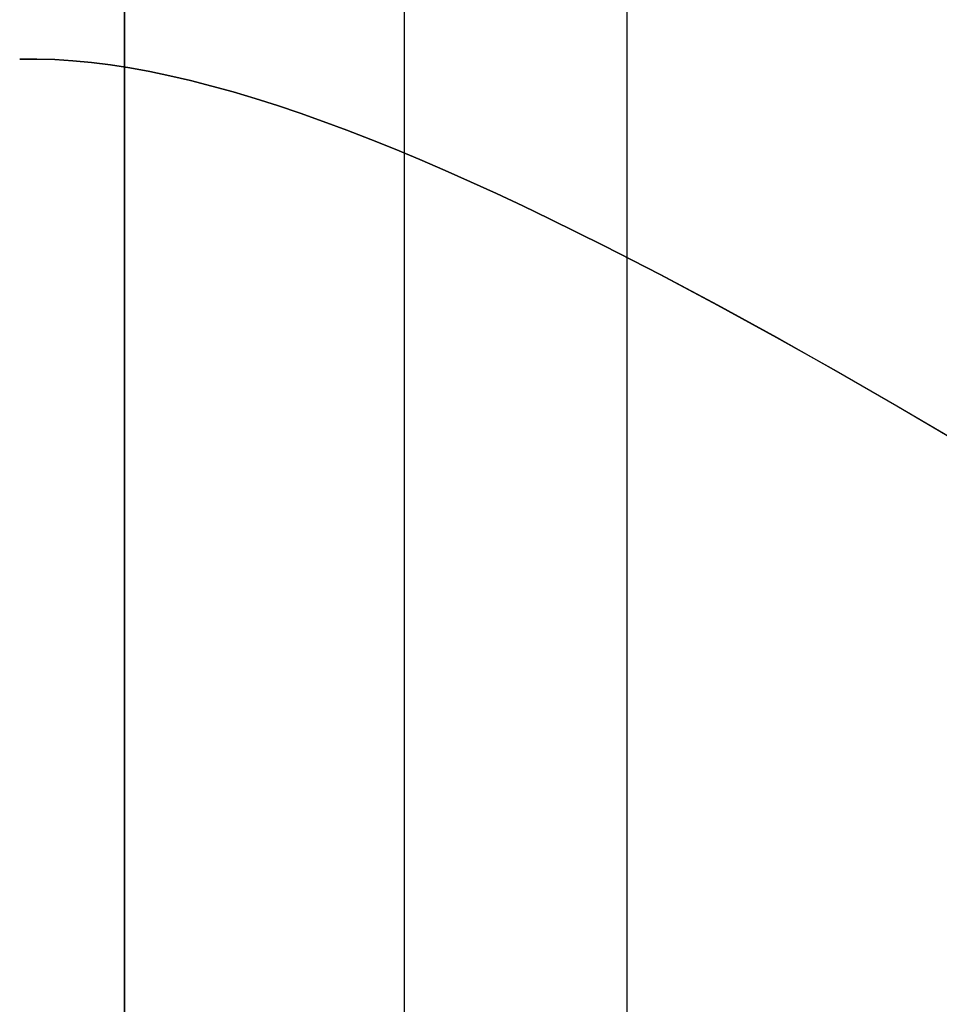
# Model space of a CAD drawing. Header units: millimetres. Extents: x -15 to 7, y 1 to 148.
# Tile 42 of 256: x -5.191 to -4.83, y 12.327 to 12.714. Entities that reach past the tile are written whole.
import ezdxf

# ---------------------------------------------------------------- set-up
doc = ezdxf.new("R2010")
doc.units = ezdxf.units.MM
doc.header["$MEASUREMENT"] = 0
doc.layers.add('Default', color=7, linetype='Continuous', true_color=0x000000)

msp = doc.modelspace()

# ---------------------------------------------------------------- linework, layer by layer
at = {"layer": 'Default', "color": 254, "true_color": 0xcad1ee}
for points in [[(-5.14966, 6.69177), (-5.14966, 71.21555)], [(-5.14966, 69.6998), (-5.14966, 6.97336)], [(-5.14966, 9.19263), (-5.14966, 68.04031)]]:
    msp.add_lwpolyline(points, dxfattribs=at)
at = {"layer": 'Default', "color": 171, "true_color": 0x8080ff}
for points in [[(-4.95236, 70.45734), (-4.95236, 1.06205)], [(-5.03966, 3.36998), (-5.03966, 27.51875)]]:
    msp.add_lwpolyline(points, dxfattribs=at)
at = {"layer": 'Default', "color": 254, "true_color": 0xcad1ee, "extrusion": (1, 1.15695e-16, 1.18292e-16)}
msp.add_lwpolyline([(13.11091, -103.66038), (13.02666, -103.65944), (12.9417, -103.6566), (12.85607, -103.65181), (12.76984, -103.64502), (12.68308, -103.63619), (12.59584, -103.62527), (12.50819, -103.61222), (12.42021, -103.59701), (12.33197, -103.57959), (12.24355, -103.55995), (12.15502, -103.53804), (12.06646, -103.51385), (11.97796, -103.48735), (11.88961, -103.45853), (11.80149, -103.42737), (11.71369, -103.39386), (11.6263, -103.358), (11.53941, -103.31979), (11.45312, -103.27922), (11.36751, -103.23632), (11.28268, -103.19109), (11.19872, -103.14355), (11.11573, -103.09372), (11.0338, -103.04164), (10.95301, -102.98733), (10.87346, -102.93083), (10.79523, -102.87219), (10.71841, -102.81145), (10.64308, -102.74866), (10.56933, -102.68389), (10.49723, -102.61718), (10.42686, -102.5486), (10.35828, -102.47823), (10.29157, -102.40613), (10.22679, -102.33238), (10.16401, -102.25705), (10.10327, -102.18023), (10.04463, -102.102), (9.98813, -102.02245), (9.93382, -101.94166), (9.88174, -101.85972), (9.83191, -101.77673), (9.78437, -101.69278), (9.73914, -101.60795), (9.69623, -101.52234), (9.65567, -101.43605), (9.61745, -101.34916), (9.58159, -101.26177), (9.54809, -101.17397), (9.51693, -101.08585), (9.4881, -100.99749), (9.46161, -100.909), (9.43741, -100.82044), (9.41551, -100.73191), (9.39586, -100.64349), (9.37845, -100.55524), (9.36324, -100.46727), (9.35019, -100.37962), (9.33927, -100.29238), (9.33044, -100.20562), (9.32365, -100.11939), (9.31886, -100.03376), (9.31602, -99.9488), (9.31508, -99.86454), (9.31602, -99.78029), (9.31886, -99.69532), (9.32365, -99.6097), (9.33044, -99.52347), (9.33927, -99.43671), (9.35019, -99.34947), (9.36324, -99.26182), (9.37845, -99.17384), (9.39586, -99.0856), (9.41551, -98.99718), (9.43741, -98.90864), (9.46161, -98.82009), (9.4881, -98.73159), (9.51693, -98.64324), (9.54809, -98.55512), (9.58159, -98.46732), (9.61745, -98.37993), (9.65567, -98.29304), (9.69623, -98.20675), (9.73914, -98.12114), (9.78437, -98.03631), (9.83191, -97.95235), (9.88174, -97.86936), (9.93382, -97.78743), (9.98813, -97.70664), (10.04463, -97.62709), (10.10327, -97.54886), (10.16401, -97.47204), (10.22679, -97.39671), (10.29157, -97.32296), (10.35828, -97.25086), (10.42686, -97.18048), (10.49723, -97.11191), (10.56933, -97.0452), (10.64308, -96.98042), (10.71841, -96.91764), (10.79523, -96.8569), (10.87346, -96.79825), (10.95301, -96.74176), (11.0338, -96.68745), (11.11573, -96.63536), (11.19872, -96.58554), (11.28268, -96.538), (11.36751, -96.49277), (11.45312, -96.44986), (11.53941, -96.4093), (11.6263, -96.37108), (11.71369, -96.33522), (11.80149, -96.30171), (11.88961, -96.27055), (11.97796, -96.24173), (12.06646, -96.21523), (12.15502, -96.19104), (12.24355, -96.16914), (12.33197, -96.14949), (12.42021, -96.13208), (12.50819, -96.11687), (12.59584, -96.10382), (12.68308, -96.0929), (12.76984, -96.08407), (12.85607, -96.07728), (12.9417, -96.07249), (13.02666, -96.06965), (13.11091, -96.06871)], dxfattribs=at)
at = {"layer": 'Default', "color": 254, "true_color": 0xcad1ee, "extrusion": (1, 1.21052e-16, 1.15793e-16)}
msp.add_lwpolyline([(13.11091, -96.07288), (13.02675, -96.07381), (12.94188, -96.07665), (12.85635, -96.08143), (12.77022, -96.08822), (12.68355, -96.09704), (12.5964, -96.10795), (12.50885, -96.12098), (12.42097, -96.13618), (12.33283, -96.15357), (12.2445, -96.1732), (12.15607, -96.19508), (12.06761, -96.21924), (11.97921, -96.24571), (11.89095, -96.2745), (11.80293, -96.30563), (11.71522, -96.3391), (11.62793, -96.37492), (11.54114, -96.41309), (11.45494, -96.45361), (11.36942, -96.49647), (11.28469, -96.54165), (11.20082, -96.58914), (11.11792, -96.63891), (11.03608, -96.69094), (10.95538, -96.74519), (10.87591, -96.80162), (10.79777, -96.8602), (10.72104, -96.92087), (10.64579, -96.98359), (10.57212, -97.0483), (10.5001, -97.11493), (10.4298, -97.18343), (10.3613, -97.25373), (10.29467, -97.32575), (10.22996, -97.39942), (10.16724, -97.47466), (10.10657, -97.5514), (10.04799, -97.62954), (9.99156, -97.70901), (9.93731, -97.78971), (9.88528, -97.87155), (9.83551, -97.95445), (9.78802, -98.03832), (9.74284, -98.12305), (9.69998, -98.20857), (9.65946, -98.29477), (9.62129, -98.38156), (9.58547, -98.46885), (9.552, -98.55656), (9.52087, -98.64458), (9.49208, -98.73284), (9.46561, -98.82124), (9.44145, -98.90969), (9.41957, -98.99813), (9.39994, -99.08646), (9.38255, -99.1746), (9.36735, -99.26248), (9.35432, -99.35003), (9.34341, -99.43718), (9.33459, -99.52385), (9.32781, -99.60998), (9.32302, -99.69551), (9.32018, -99.78038), (9.31925, -99.86454), (9.32018, -99.9487), (9.32302, -100.03358), (9.32781, -100.11911), (9.33459, -100.20524), (9.34341, -100.29191), (9.35432, -100.37905), (9.36735, -100.4666), (9.38255, -100.55449), (9.39994, -100.64263), (9.41957, -100.73096), (9.44145, -100.81939), (9.46561, -100.90785), (9.49208, -100.99625), (9.52087, -101.08451), (9.552, -101.17253), (9.58547, -101.26024), (9.62129, -101.34753), (9.65946, -101.43432), (9.69998, -101.52052), (9.74284, -101.60603), (9.78802, -101.69077), (9.83551, -101.77463), (9.88528, -101.85753), (9.93731, -101.93938), (9.99156, -102.02008), (10.04799, -102.09954), (10.10657, -102.17769), (10.16724, -102.25442), (10.22996, -102.32967), (10.29467, -102.40334), (10.3613, -102.47536), (10.4298, -102.54566), (10.5001, -102.61415), (10.57212, -102.68079), (10.64579, -102.7455), (10.72104, -102.80821), (10.79777, -102.86889), (10.87591, -102.92747), (10.95538, -102.9839), (11.03608, -103.03815), (11.11792, -103.09018), (11.20082, -103.13995), (11.28469, -103.18744), (11.36942, -103.23262), (11.45494, -103.27548), (11.54114, -103.31599), (11.62793, -103.35417), (11.71522, -103.38999), (11.80293, -103.42346), (11.89095, -103.45459), (11.97921, -103.48338), (12.06761, -103.50985), (12.15607, -103.53401), (12.2445, -103.55589), (12.33283, -103.57551), (12.42097, -103.59291), (12.50885, -103.6081), (12.5964, -103.62114), (12.68355, -103.63205), (12.77022, -103.64087), (12.85635, -103.64765), (12.94188, -103.65244), (13.02675, -103.65527), (13.11091, -103.65621)], dxfattribs=at)
at = {"layer": 'Default', "color": 254, "true_color": 0xcad1ee}
for points in [[(-4.82204, 12.54792, -60.32016), (-4.84633, 12.56219, -60.30851), (-4.87017, 12.57593, -60.2962), (-4.89352, 12.58907, -60.28323), (-4.91668, 12.60177, -60.26945), (-4.93927, 12.61379, -60.25508), (-4.96128, 12.62512, -60.24014), (-4.9827, 12.63572, -60.22465), (-4.99319, 12.64075, -60.21671), (-5.00353, 12.64559, -60.20865), (-5.01372, 12.65023, -60.20046), (-5.02376, 12.65468, -60.19215), (-5.03364, 12.65894, -60.18372), (-5.04338, 12.66299, -60.17518), (-5.05296, 12.66685, -60.16653), (-5.06238, 12.67049, -60.15777), (-5.07161, 12.67392, -60.14895), (-5.08068, 12.67713, -60.14002), (-5.0896, 12.68013, -60.13099), (-5.09836, 12.68292, -60.12187), (-5.10696, 12.68549, -60.11267), (-5.11539, 12.68783, -60.10338), (-5.12367, 12.68995, -60.094), (-5.13179, 12.69184, -60.08456), (-5.13974, 12.6935, -60.07504), (-5.14753, 12.69493, -60.06545), (-5.15516, 12.69612, -60.0558), (-5.16262, 12.69706, -60.0461), (-5.16991, 12.69777, -60.03633), (-5.17704, 12.69822, -60.02652), (-5.18399, 12.69843, -60.01666), (-5.19078, 12.69838, -60.00676)], [(-4.82204, 12.54792, -56.32016), (-4.84633, 12.56219, -56.30851), (-4.87017, 12.57593, -56.2962), (-4.89352, 12.58907, -56.28323), (-4.91668, 12.60177, -56.26945), (-4.93927, 12.61379, -56.25508), (-4.96128, 12.62512, -56.24014), (-4.9827, 12.63572, -56.22465), (-4.99319, 12.64075, -56.21671), (-5.00353, 12.64559, -56.20865), (-5.01372, 12.65023, -56.20046), (-5.02376, 12.65468, -56.19215), (-5.03364, 12.65894, -56.18372), (-5.04338, 12.66299, -56.17518), (-5.05296, 12.66685, -56.16653), (-5.06238, 12.67049, -56.15777), (-5.07161, 12.67392, -56.14895), (-5.08068, 12.67713, -56.14002), (-5.0896, 12.68013, -56.13099), (-5.09836, 12.68292, -56.12187), (-5.10696, 12.68549, -56.11267), (-5.11539, 12.68783, -56.10338), (-5.12367, 12.68995, -56.094), (-5.13179, 12.69184, -56.08456), (-5.13974, 12.6935, -56.07504), (-5.14753, 12.69493, -56.06545), (-5.15516, 12.69612, -56.0558), (-5.16262, 12.69706, -56.0461), (-5.16991, 12.69777, -56.03633), (-5.17704, 12.69822, -56.02652), (-5.18399, 12.69843, -56.01666), (-5.19078, 12.69838, -56.00676)], [(-4.82204, 12.54792, -52.32016), (-4.84633, 12.56219, -52.30851), (-4.87017, 12.57593, -52.2962), (-4.89352, 12.58907, -52.28323), (-4.91668, 12.60177, -52.26945), (-4.93927, 12.61379, -52.25508), (-4.96128, 12.62512, -52.24014), (-4.9827, 12.63572, -52.22465), (-4.99319, 12.64075, -52.21671), (-5.00353, 12.64559, -52.20865), (-5.01372, 12.65023, -52.20046), (-5.02376, 12.65468, -52.19215), (-5.03364, 12.65894, -52.18372), (-5.04338, 12.66299, -52.17518), (-5.05296, 12.66685, -52.16653), (-5.06238, 12.67049, -52.15777), (-5.07161, 12.67392, -52.14895), (-5.08068, 12.67713, -52.14002), (-5.0896, 12.68013, -52.13099), (-5.09836, 12.68292, -52.12187), (-5.10696, 12.68549, -52.11267), (-5.11539, 12.68783, -52.10338), (-5.12367, 12.68995, -52.094), (-5.13179, 12.69184, -52.08456), (-5.13974, 12.6935, -52.07504), (-5.14753, 12.69493, -52.06545), (-5.15516, 12.69612, -52.0558), (-5.16262, 12.69706, -52.0461), (-5.16991, 12.69777, -52.03633), (-5.17704, 12.69822, -52.02652), (-5.18399, 12.69843, -52.01666), (-5.19078, 12.69838, -52.00676)], [(-4.82204, 12.54792, -48.32016), (-4.84633, 12.56219, -48.30851), (-4.87017, 12.57593, -48.2962), (-4.89352, 12.58907, -48.28323), (-4.91668, 12.60177, -48.26945), (-4.93927, 12.61379, -48.25508), (-4.96128, 12.62512, -48.24014), (-4.9827, 12.63572, -48.22465), (-4.99319, 12.64075, -48.21671), (-5.00353, 12.64559, -48.20865), (-5.01372, 12.65023, -48.20046), (-5.02376, 12.65468, -48.19215), (-5.03364, 12.65894, -48.18372), (-5.04338, 12.66299, -48.17518), (-5.05296, 12.66685, -48.16653), (-5.06238, 12.67049, -48.15777), (-5.07161, 12.67392, -48.14895), (-5.08068, 12.67713, -48.14002), (-5.0896, 12.68013, -48.13099), (-5.09836, 12.68292, -48.12187), (-5.10696, 12.68549, -48.11267), (-5.11539, 12.68783, -48.10338), (-5.12367, 12.68995, -48.094), (-5.13179, 12.69184, -48.08456), (-5.13974, 12.6935, -48.07504), (-5.14753, 12.69493, -48.06545), (-5.15516, 12.69612, -48.0558), (-5.16262, 12.69706, -48.0461), (-5.16991, 12.69777, -48.03633), (-5.17704, 12.69822, -48.02652), (-5.18399, 12.69843, -48.01666), (-5.19078, 12.69838, -48.00676)], [(-4.82204, 12.54792, -84.32016), (-4.84633, 12.56219, -84.30851), (-4.87017, 12.57593, -84.2962), (-4.89352, 12.58907, -84.28323), (-4.91668, 12.60177, -84.26945), (-4.93927, 12.61379, -84.25508), (-4.96128, 12.62512, -84.24014), (-4.9827, 12.63572, -84.22465), (-4.99319, 12.64075, -84.21671), (-5.00353, 12.64559, -84.20865), (-5.01372, 12.65023, -84.20046), (-5.02376, 12.65468, -84.19215), (-5.03364, 12.65894, -84.18372), (-5.04338, 12.66299, -84.17518), (-5.05296, 12.66685, -84.16653), (-5.06238, 12.67049, -84.15777), (-5.07161, 12.67392, -84.14895), (-5.08068, 12.67713, -84.14002), (-5.0896, 12.68013, -84.13099), (-5.09836, 12.68292, -84.12187), (-5.10696, 12.68549, -84.11267), (-5.11539, 12.68783, -84.10338), (-5.12367, 12.68995, -84.094), (-5.13179, 12.69184, -84.08456), (-5.13974, 12.6935, -84.07504), (-5.14753, 12.69493, -84.06545), (-5.15516, 12.69612, -84.0558), (-5.16262, 12.69706, -84.0461), (-5.16991, 12.69777, -84.03633), (-5.17704, 12.69822, -84.02652), (-5.18399, 12.69843, -84.01666), (-5.19078, 12.69838, -84.00676)], [(-4.82204, 12.54792, -80.32016), (-4.84633, 12.56219, -80.30851), (-4.87017, 12.57593, -80.2962), (-4.89352, 12.58907, -80.28323), (-4.91668, 12.60177, -80.26945), (-4.93927, 12.61379, -80.25508), (-4.96128, 12.62512, -80.24014), (-4.9827, 12.63572, -80.22465), (-4.99319, 12.64075, -80.21671), (-5.00353, 12.64559, -80.20865), (-5.01372, 12.65023, -80.20046), (-5.02376, 12.65468, -80.19215), (-5.03364, 12.65894, -80.18372), (-5.04338, 12.66299, -80.17518), (-5.05296, 12.66685, -80.16653), (-5.06238, 12.67049, -80.15777), (-5.07161, 12.67392, -80.14895), (-5.08068, 12.67713, -80.14002), (-5.0896, 12.68013, -80.13099), (-5.09836, 12.68292, -80.12187), (-5.10696, 12.68549, -80.11267), (-5.11539, 12.68783, -80.10338), (-5.12367, 12.68995, -80.094), (-5.13179, 12.69184, -80.08456), (-5.13974, 12.6935, -80.07504), (-5.14753, 12.69493, -80.06545), (-5.15516, 12.69612, -80.0558), (-5.16262, 12.69706, -80.0461), (-5.16991, 12.69777, -80.03633), (-5.17704, 12.69822, -80.02652), (-5.18399, 12.69843, -80.01666), (-5.19078, 12.69838, -80.00676)], [(-4.82204, 12.54792, -76.32016), (-4.84633, 12.56219, -76.30851), (-4.87017, 12.57593, -76.2962), (-4.89352, 12.58907, -76.28323), (-4.91668, 12.60177, -76.26945), (-4.93927, 12.61379, -76.25508), (-4.96128, 12.62512, -76.24014), (-4.9827, 12.63572, -76.22465), (-4.99319, 12.64075, -76.21671), (-5.00353, 12.64559, -76.20865), (-5.01372, 12.65023, -76.20046), (-5.02376, 12.65468, -76.19215), (-5.03364, 12.65894, -76.18372), (-5.04338, 12.66299, -76.17518), (-5.05296, 12.66685, -76.16653), (-5.06238, 12.67049, -76.15777), (-5.07161, 12.67392, -76.14895), (-5.08068, 12.67713, -76.14002), (-5.0896, 12.68013, -76.13099), (-5.09836, 12.68292, -76.12187), (-5.10696, 12.68549, -76.11267), (-5.11539, 12.68783, -76.10338), (-5.12367, 12.68995, -76.094), (-5.13179, 12.69184, -76.08456), (-5.13974, 12.6935, -76.07504), (-5.14753, 12.69493, -76.06545), (-5.15516, 12.69612, -76.0558), (-5.16262, 12.69706, -76.0461), (-5.16991, 12.69777, -76.03633), (-5.17704, 12.69822, -76.02652), (-5.18399, 12.69843, -76.01666), (-5.19078, 12.69838, -76.00676)], [(-4.82204, 12.54792, -72.32016), (-4.84633, 12.56219, -72.30851), (-4.87017, 12.57593, -72.2962), (-4.89352, 12.58907, -72.28323), (-4.91668, 12.60177, -72.26945), (-4.93927, 12.61379, -72.25508), (-4.96128, 12.62512, -72.24014), (-4.9827, 12.63572, -72.22465), (-4.99319, 12.64075, -72.21671), (-5.00353, 12.64559, -72.20865), (-5.01372, 12.65023, -72.20046), (-5.02376, 12.65468, -72.19215), (-5.03364, 12.65894, -72.18372), (-5.04338, 12.66299, -72.17518), (-5.05296, 12.66685, -72.16653), (-5.06238, 12.67049, -72.15777), (-5.07161, 12.67392, -72.14895), (-5.08068, 12.67713, -72.14002), (-5.0896, 12.68013, -72.13099), (-5.09836, 12.68292, -72.12187), (-5.10696, 12.68549, -72.11267), (-5.11539, 12.68783, -72.10338), (-5.12367, 12.68995, -72.094), (-5.13179, 12.69184, -72.08456), (-5.13974, 12.6935, -72.07504), (-5.14753, 12.69493, -72.06545), (-5.15516, 12.69612, -72.0558), (-5.16262, 12.69706, -72.0461), (-5.16991, 12.69777, -72.03633), (-5.17704, 12.69822, -72.02652), (-5.18399, 12.69843, -72.01666), (-5.19078, 12.69838, -72.00676)], [(-4.82204, 12.54792, -68.32016), (-4.84633, 12.56219, -68.30851), (-4.87017, 12.57593, -68.2962), (-4.89352, 12.58907, -68.28323), (-4.91668, 12.60177, -68.26945), (-4.93927, 12.61379, -68.25508), (-4.96128, 12.62512, -68.24014), (-4.9827, 12.63572, -68.22465), (-4.99319, 12.64075, -68.21671), (-5.00353, 12.64559, -68.20865), (-5.01372, 12.65023, -68.20046), (-5.02376, 12.65468, -68.19215), (-5.03364, 12.65894, -68.18372), (-5.04338, 12.66299, -68.17518), (-5.05296, 12.66685, -68.16653), (-5.06238, 12.67049, -68.15777), (-5.07161, 12.67392, -68.14895), (-5.08068, 12.67713, -68.14002), (-5.0896, 12.68013, -68.13099), (-5.09836, 12.68292, -68.12187), (-5.10696, 12.68549, -68.11267), (-5.11539, 12.68783, -68.10338), (-5.12367, 12.68995, -68.094), (-5.13179, 12.69184, -68.08456), (-5.13974, 12.6935, -68.07504), (-5.14753, 12.69493, -68.06545), (-5.15516, 12.69612, -68.0558), (-5.16262, 12.69706, -68.0461), (-5.16991, 12.69777, -68.03633), (-5.17704, 12.69822, -68.02652), (-5.18399, 12.69843, -68.01666), (-5.19078, 12.69838, -68.00676)], [(-4.82204, 12.54792, -64.32016), (-4.84633, 12.56219, -64.30851), (-4.87017, 12.57593, -64.2962), (-4.89352, 12.58907, -64.28323), (-4.91668, 12.60177, -64.26945), (-4.93927, 12.61379, -64.25508), (-4.96128, 12.62512, -64.24014), (-4.9827, 12.63572, -64.22465), (-4.99319, 12.64075, -64.21671), (-5.00353, 12.64559, -64.20865), (-5.01372, 12.65023, -64.20046), (-5.02376, 12.65468, -64.19215), (-5.03364, 12.65894, -64.18372), (-5.04338, 12.66299, -64.17518), (-5.05296, 12.66685, -64.16653), (-5.06238, 12.67049, -64.15777), (-5.07161, 12.67392, -64.14895), (-5.08068, 12.67713, -64.14002), (-5.0896, 12.68013, -64.13099), (-5.09836, 12.68292, -64.12187), (-5.10696, 12.68549, -64.11267), (-5.11539, 12.68783, -64.10338), (-5.12367, 12.68995, -64.094), (-5.13179, 12.69184, -64.08456), (-5.13974, 12.6935, -64.07504), (-5.14753, 12.69493, -64.06545), (-5.15516, 12.69612, -64.0558), (-5.16262, 12.69706, -64.0461), (-5.16991, 12.69777, -64.03633), (-5.17704, 12.69822, -64.02652), (-5.18399, 12.69843, -64.01666), (-5.19078, 12.69838, -64.00676)], [(-5.19078, 12.69838, -62.15676), (-5.18399, 12.69843, -62.14686), (-5.17704, 12.69822, -62.137), (-5.16991, 12.69777, -62.12718), (-5.16262, 12.69706, -62.11742), (-5.15516, 12.69612, -62.10771), (-5.14753, 12.69493, -62.09806), (-5.13974, 12.6935, -62.08848), (-5.13179, 12.69184, -62.07896), (-5.12367, 12.68995, -62.06951), (-5.11539, 12.68783, -62.06014), (-5.10695, 12.68549, -62.05085), (-5.09835, 12.68292, -62.04164), (-5.08959, 12.68013, -62.03252), (-5.08068, 12.67713, -62.0235), (-5.0716, 12.67391, -62.01457), (-5.06238, 12.67049, -62.00574), (-5.05296, 12.66684, -61.99698), (-5.04338, 12.66299, -61.98834), (-5.03365, 12.65894, -61.9798), (-5.02377, 12.65469, -61.97138), (-5.01373, 12.65024, -61.96307), (-5.00355, 12.64559, -61.95488), (-4.99321, 12.64076, -61.94682), (-4.98273, 12.63574, -61.93889), (-4.96131, 12.62513, -61.92341), (-4.93931, 12.61381, -61.90847), (-4.91673, 12.6018, -61.8941), (-4.89358, 12.58911, -61.88032), (-4.87022, 12.57596, -61.86735), (-4.84637, 12.56222, -61.85503), (-4.82208, 12.54794, -61.84338)], [(-5.19078, 12.69838, -66.15676), (-5.18399, 12.69843, -66.14686), (-5.17704, 12.69822, -66.137), (-5.16991, 12.69777, -66.12718), (-5.16262, 12.69706, -66.11742), (-5.15516, 12.69612, -66.10771), (-5.14753, 12.69493, -66.09806), (-5.13974, 12.6935, -66.08848), (-5.13179, 12.69184, -66.07896), (-5.12367, 12.68995, -66.06951), (-5.11539, 12.68783, -66.06014), (-5.10695, 12.68549, -66.05085), (-5.09835, 12.68292, -66.04164), (-5.08959, 12.68013, -66.03252), (-5.08068, 12.67713, -66.0235), (-5.0716, 12.67391, -66.01457), (-5.06238, 12.67049, -66.00574), (-5.05296, 12.66684, -65.99698), (-5.04338, 12.66299, -65.98834), (-5.03365, 12.65894, -65.9798), (-5.02377, 12.65469, -65.97138), (-5.01373, 12.65024, -65.96307), (-5.00355, 12.64559, -65.95488), (-4.99321, 12.64076, -65.94682), (-4.98273, 12.63574, -65.93889), (-4.96131, 12.62513, -65.92341), (-4.93931, 12.61381, -65.90847), (-4.91673, 12.6018, -65.8941), (-4.89358, 12.58911, -65.88032), (-4.87022, 12.57596, -65.86735), (-4.84637, 12.56222, -65.85503), (-4.82208, 12.54794, -65.84338)], [(-5.19078, 12.69838, -70.15676), (-5.18399, 12.69843, -70.14686), (-5.17704, 12.69822, -70.137), (-5.16991, 12.69777, -70.12718), (-5.16262, 12.69706, -70.11742), (-5.15516, 12.69612, -70.10771), (-5.14753, 12.69493, -70.09806), (-5.13974, 12.6935, -70.08848), (-5.13179, 12.69184, -70.07896), (-5.12367, 12.68995, -70.06951), (-5.11539, 12.68783, -70.06014), (-5.10695, 12.68549, -70.05085), (-5.09835, 12.68292, -70.04164), (-5.08959, 12.68013, -70.03252), (-5.08068, 12.67713, -70.0235), (-5.0716, 12.67391, -70.01457), (-5.06238, 12.67049, -70.00574), (-5.05296, 12.66684, -69.99698), (-5.04338, 12.66299, -69.98834), (-5.03365, 12.65894, -69.9798), (-5.02377, 12.65469, -69.97138), (-5.01373, 12.65024, -69.96307), (-5.00355, 12.64559, -69.95488), (-4.99321, 12.64076, -69.94682), (-4.98273, 12.63574, -69.93889), (-4.96131, 12.62513, -69.92341), (-4.93931, 12.61381, -69.90847), (-4.91673, 12.6018, -69.8941), (-4.89358, 12.58911, -69.88032), (-4.87022, 12.57596, -69.86735), (-4.84637, 12.56222, -69.85503), (-4.82208, 12.54794, -69.84338)], [(-5.19078, 12.69838, -74.15676), (-5.18399, 12.69843, -74.14686), (-5.17704, 12.69822, -74.137), (-5.16991, 12.69777, -74.12718), (-5.16262, 12.69706, -74.11742), (-5.15516, 12.69612, -74.10771), (-5.14753, 12.69493, -74.09806), (-5.13974, 12.6935, -74.08848), (-5.13179, 12.69184, -74.07896), (-5.12367, 12.68995, -74.06951), (-5.11539, 12.68783, -74.06014), (-5.10695, 12.68549, -74.05085), (-5.09835, 12.68292, -74.04164), (-5.08959, 12.68013, -74.03252), (-5.08068, 12.67713, -74.0235), (-5.0716, 12.67391, -74.01457), (-5.06238, 12.67049, -74.00574), (-5.05296, 12.66684, -73.99698), (-5.04338, 12.66299, -73.98834), (-5.03365, 12.65894, -73.9798), (-5.02377, 12.65469, -73.97138), (-5.01373, 12.65024, -73.96307), (-5.00355, 12.64559, -73.95488), (-4.99321, 12.64076, -73.94682), (-4.98273, 12.63574, -73.93889), (-4.96131, 12.62513, -73.92341), (-4.93931, 12.61381, -73.90847), (-4.91673, 12.6018, -73.8941), (-4.89358, 12.58911, -73.88032), (-4.87022, 12.57596, -73.86735), (-4.84637, 12.56222, -73.85503), (-4.82208, 12.54794, -73.84338)], [(-5.19078, 12.69838, -78.15676), (-5.18399, 12.69843, -78.14686), (-5.17704, 12.69822, -78.137), (-5.16991, 12.69777, -78.12718), (-5.16262, 12.69706, -78.11742), (-5.15516, 12.69612, -78.10771), (-5.14753, 12.69493, -78.09806), (-5.13974, 12.6935, -78.08848), (-5.13179, 12.69184, -78.07896), (-5.12367, 12.68995, -78.06951), (-5.11539, 12.68783, -78.06014), (-5.10695, 12.68549, -78.05085), (-5.09835, 12.68292, -78.04164), (-5.08959, 12.68013, -78.03252), (-5.08068, 12.67713, -78.0235), (-5.0716, 12.67391, -78.01457), (-5.06238, 12.67049, -78.00574), (-5.05296, 12.66684, -77.99698), (-5.04338, 12.66299, -77.98834), (-5.03365, 12.65894, -77.9798), (-5.02377, 12.65469, -77.97138), (-5.01373, 12.65024, -77.96307), (-5.00355, 12.64559, -77.95488), (-4.99321, 12.64076, -77.94682), (-4.98273, 12.63574, -77.93889), (-4.96131, 12.62513, -77.92341), (-4.93931, 12.61381, -77.90847), (-4.91673, 12.6018, -77.8941), (-4.89358, 12.58911, -77.88032), (-4.87022, 12.57596, -77.86735), (-4.84637, 12.56222, -77.85503), (-4.82208, 12.54794, -77.84338)], [(-5.19078, 12.69838, -82.15676), (-5.18399, 12.69843, -82.14686), (-5.17704, 12.69822, -82.137), (-5.16991, 12.69777, -82.12718), (-5.16262, 12.69706, -82.11742), (-5.15516, 12.69612, -82.10771), (-5.14753, 12.69493, -82.09806), (-5.13974, 12.6935, -82.08848), (-5.13179, 12.69184, -82.07896), (-5.12367, 12.68995, -82.06951), (-5.11539, 12.68783, -82.06014), (-5.10695, 12.68549, -82.05085), (-5.09835, 12.68292, -82.04164), (-5.08959, 12.68013, -82.03252), (-5.08068, 12.67713, -82.0235), (-5.0716, 12.67391, -82.01457), (-5.06238, 12.67049, -82.00574), (-5.05296, 12.66684, -81.99698), (-5.04338, 12.66299, -81.98834), (-5.03365, 12.65894, -81.9798), (-5.02377, 12.65469, -81.97138), (-5.01373, 12.65024, -81.96307), (-5.00355, 12.64559, -81.95488), (-4.99321, 12.64076, -81.94682), (-4.98273, 12.63574, -81.93889), (-4.96131, 12.62513, -81.92341), (-4.93931, 12.61381, -81.90847), (-4.91673, 12.6018, -81.8941), (-4.89358, 12.58911, -81.88032), (-4.87022, 12.57596, -81.86735), (-4.84637, 12.56222, -81.85503), (-4.82208, 12.54794, -81.84338)], [(-5.19078, 12.69838, -46.15676), (-5.18399, 12.69843, -46.14686), (-5.17704, 12.69822, -46.137), (-5.16991, 12.69777, -46.12718), (-5.16262, 12.69706, -46.11742), (-5.15516, 12.69612, -46.10771), (-5.14753, 12.69493, -46.09806), (-5.13974, 12.6935, -46.08848), (-5.13179, 12.69184, -46.07896), (-5.12367, 12.68995, -46.06951), (-5.11539, 12.68783, -46.06014), (-5.10695, 12.68549, -46.05085), (-5.09835, 12.68292, -46.04164), (-5.08959, 12.68013, -46.03252), (-5.08068, 12.67713, -46.0235), (-5.0716, 12.67391, -46.01457), (-5.06238, 12.67049, -46.00574), (-5.05296, 12.66684, -45.99698), (-5.04338, 12.66299, -45.98834), (-5.03365, 12.65894, -45.9798), (-5.02377, 12.65469, -45.97138), (-5.01373, 12.65024, -45.96307), (-5.00355, 12.64559, -45.95488), (-4.99321, 12.64076, -45.94682), (-4.98273, 12.63574, -45.93889), (-4.96131, 12.62513, -45.92341), (-4.93931, 12.61381, -45.90847), (-4.91673, 12.6018, -45.8941), (-4.89358, 12.58911, -45.88032), (-4.87022, 12.57596, -45.86735), (-4.84637, 12.56222, -45.85503), (-4.82208, 12.54794, -45.84338)], [(-5.19078, 12.69838, -50.15676), (-5.18399, 12.69843, -50.14686), (-5.17704, 12.69822, -50.137), (-5.16991, 12.69777, -50.12718), (-5.16262, 12.69706, -50.11742), (-5.15516, 12.69612, -50.10771), (-5.14753, 12.69493, -50.09806), (-5.13974, 12.6935, -50.08848), (-5.13179, 12.69184, -50.07896), (-5.12367, 12.68995, -50.06951), (-5.11539, 12.68783, -50.06014), (-5.10695, 12.68549, -50.05085), (-5.09835, 12.68292, -50.04164), (-5.08959, 12.68013, -50.03252), (-5.08068, 12.67713, -50.0235), (-5.0716, 12.67391, -50.01457), (-5.06238, 12.67049, -50.00574), (-5.05296, 12.66684, -49.99698), (-5.04338, 12.66299, -49.98834), (-5.03365, 12.65894, -49.9798), (-5.02377, 12.65469, -49.97138), (-5.01373, 12.65024, -49.96307), (-5.00355, 12.64559, -49.95488), (-4.99321, 12.64076, -49.94682), (-4.98273, 12.63574, -49.93889), (-4.96131, 12.62513, -49.92341), (-4.93931, 12.61381, -49.90847), (-4.91673, 12.6018, -49.8941), (-4.89358, 12.58911, -49.88032), (-4.87022, 12.57596, -49.86735), (-4.84637, 12.56222, -49.85503), (-4.82208, 12.54794, -49.84338)], [(-5.19078, 12.69838, -54.15676), (-5.18399, 12.69843, -54.14686), (-5.17704, 12.69822, -54.137), (-5.16991, 12.69777, -54.12718), (-5.16262, 12.69706, -54.11742), (-5.15516, 12.69612, -54.10771), (-5.14753, 12.69493, -54.09806), (-5.13974, 12.6935, -54.08848), (-5.13179, 12.69184, -54.07896), (-5.12367, 12.68995, -54.06951), (-5.11539, 12.68783, -54.06014), (-5.10695, 12.68549, -54.05085), (-5.09835, 12.68292, -54.04164), (-5.08959, 12.68013, -54.03252), (-5.08068, 12.67713, -54.0235), (-5.0716, 12.67391, -54.01457), (-5.06238, 12.67049, -54.00574), (-5.05296, 12.66684, -53.99698), (-5.04338, 12.66299, -53.98834), (-5.03365, 12.65894, -53.9798), (-5.02377, 12.65469, -53.97138), (-5.01373, 12.65024, -53.96307), (-5.00355, 12.64559, -53.95488), (-4.99321, 12.64076, -53.94682), (-4.98273, 12.63574, -53.93889), (-4.96131, 12.62513, -53.92341), (-4.93931, 12.61381, -53.90847), (-4.91673, 12.6018, -53.8941), (-4.89358, 12.58911, -53.88032), (-4.87022, 12.57596, -53.86735), (-4.84637, 12.56222, -53.85503), (-4.82208, 12.54794, -53.84338)], [(-5.19078, 12.69838, -58.15676), (-5.18399, 12.69843, -58.14686), (-5.17704, 12.69822, -58.137), (-5.16991, 12.69777, -58.12718), (-5.16262, 12.69706, -58.11742), (-5.15516, 12.69612, -58.10771), (-5.14753, 12.69493, -58.09806), (-5.13974, 12.6935, -58.08848), (-5.13179, 12.69184, -58.07896), (-5.12367, 12.68995, -58.06951), (-5.11539, 12.68783, -58.06014), (-5.10695, 12.68549, -58.05085), (-5.09835, 12.68292, -58.04164), (-5.08959, 12.68013, -58.03252), (-5.08068, 12.67713, -58.0235), (-5.0716, 12.67391, -58.01457), (-5.06238, 12.67049, -58.00574), (-5.05296, 12.66684, -57.99698), (-5.04338, 12.66299, -57.98834), (-5.03365, 12.65894, -57.9798), (-5.02377, 12.65469, -57.97138), (-5.01373, 12.65024, -57.96307), (-5.00355, 12.64559, -57.95488), (-4.99321, 12.64076, -57.94682), (-4.98273, 12.63574, -57.93889), (-4.96131, 12.62513, -57.92341), (-4.93931, 12.61381, -57.90847), (-4.91673, 12.6018, -57.8941), (-4.89358, 12.58911, -57.88032), (-4.87022, 12.57596, -57.86735), (-4.84637, 12.56222, -57.85503), (-4.82208, 12.54794, -57.84338)]]:
    msp.add_polyline3d(points, dxfattribs=at)

doc.saveas('drawing.dxf')
